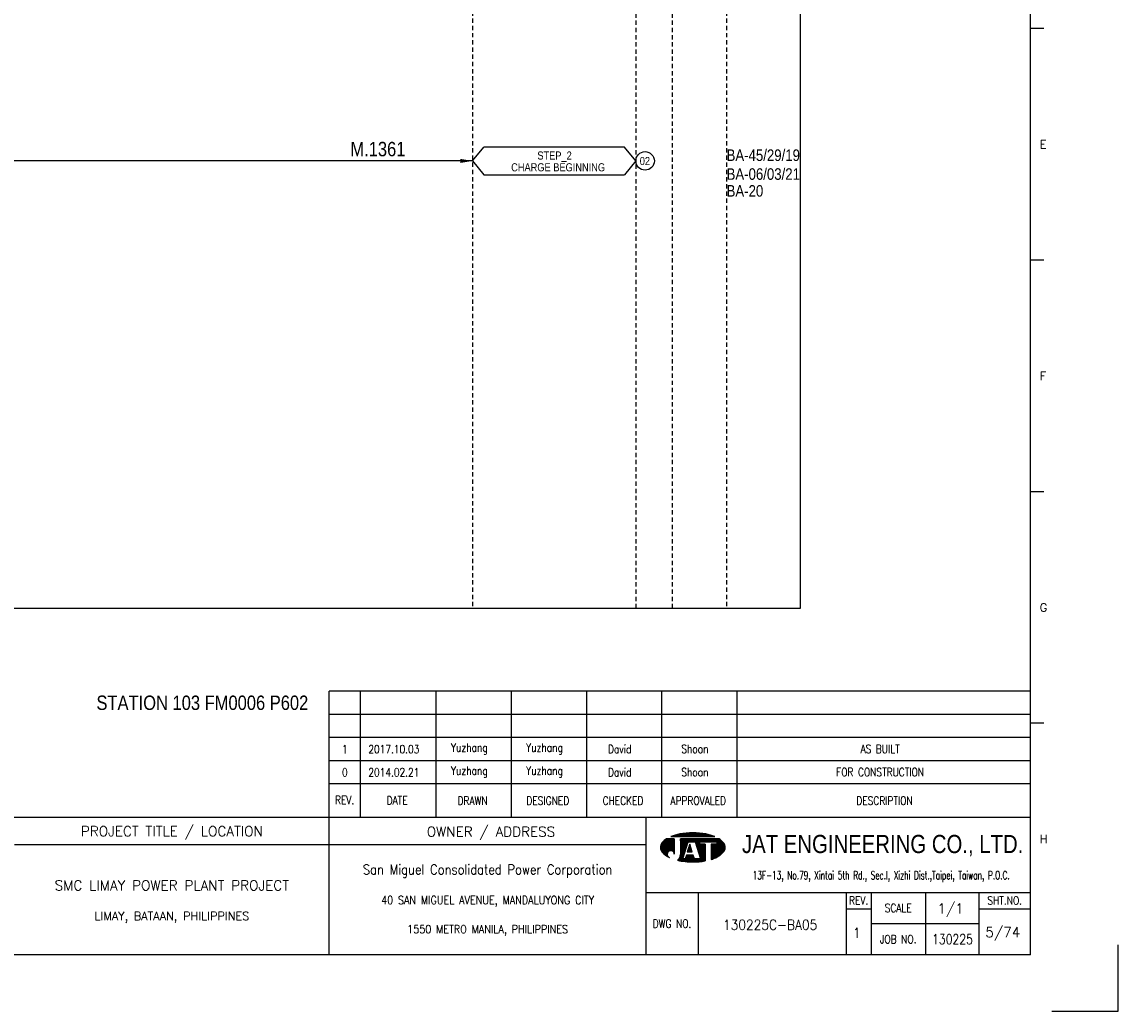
# Model space of a CAD drawing. Extents: x 981 to 1947, y -805 to -122.
# Tile 3 of 4: x 1566 to 1947, y -805 to -461. Entities that reach past the tile are written whole.
import ezdxf
from ezdxf.enums import TextEntityAlignment as Align

# ---------------------------------------------------------------- set-up
doc = ezdxf.new("R2010")
doc.units = 0
doc.header["$MEASUREMENT"] = 0
doc.linetypes.add('HIDDEN', pattern=[4, 1.5, -1, 1.5])
doc.layers.get('0').update_dxf_attribs({"linetype": 'CONTINUOUS'})
doc.layers.get('DEFPOINTS').update_dxf_attribs({"linetype": 'CONTINUOUS'})
for name, color, linetype in [('B_DIM', 7, 'CONTINUOUS'), ('CON', 4, 'CONTINUOUS'), ('DCS', 7, 'CONTINUOUS'), ('HID', 2, 'HIDDEN'), ('T', 2, 'CONTINUOUS'), ('TEXT', 7, 'CONTINUOUS'), ('圖框CON', 4, 'CONTINUOUS'), ('框線', 6, 'CONTINUOUS')]:
    doc.layers.add(name, color=color, linetype=linetype)
doc.styles.add('AEH', font='simplex', dxfattribs={"width": 0.8, "bigfont": 'ae'})
doc.styles.add('DAYUKP', font='complex', dxfattribs={"bigfont": 'DAYUKP.SHX'})
doc.styles.add('E2', font='simplex.shx', dxfattribs={"height": 2})
doc.styles.add('E3', font='simplex.shx', dxfattribs={"height": 3})
doc.styles.add('ROMANS', font='romans', dxfattribs={"width": 0.8})
doc.styles.add('style3', font='ARIALN.TTF')
doc.styles.add('WMF-Arial0', font='arial.ttf')

# ---------------------------------------------------------------- blocks, each defined once
blk = doc.blocks.new('LEADER')
at = {"layer": 'CON'}
blk.add_solid([(0.85, -0.57), (0.85, -1.57), (3.85, -1.07)], dxfattribs=at)
blk = doc.blocks.new('1880-TITLE_BLK')
at = {"layer": 'TEXT', "color": 2, "linetype": 'Continuous', "style": 'E3'}
for tag, p in [('SCALE', (790.95, 31.17)), ('DWG_NO', (736.41, 26.44)), ('REV', (762.59, 23.97)), ('SHT_NO', (806.74, 23.97))]:
    blk.add_attdef(tag, text='', height=3, dxfattribs=at).set_placement(p, align=Align.MIDDLE)
at = {"layer": 'TEXT', "linetype": 'Continuous', "style": 'E2', "width": 0.6}
for tag, p in [('REV_DATE', (418.65, 19.76)), ('APPR_DATE', (492.93, 19.76))]:
    blk.add_attdef(tag, text='', height=2, dxfattribs=at).set_placement(p, align=Align.MIDDLE_LEFT)
blk = doc.blocks.new('1')
at = {"layer": 'B_DIM'}
for p, q in [((2181.53, 118.11), (1938.08, 118.11)), ((1938.08, 74.29), (1938.08, 118.11)), ((1948.92, 74.29), (1948.92, 118.11)), ((1975.28, 74.29), (1975.28, 118.11)), ((2001.39, 74.29), (2001.39, 118.11)), ((2027.5, 74.29), (2027.5, 118.11)), ((2053.62, 74.29), (2053.62, 118.11)), ((2079.73, 74.29), (2079.73, 118.11)), ((2181.53, 110.07), (1938.08, 110.07)), ((1938.08, 77.93), (1938.08, 104.33)), ((2181.53, 102.03), (1938.08, 102.03)), ((2181.53, 93.99), (1938.08, 93.99)), ((2181.53, 85.95), (1938.08, 85.95))]:
    blk.add_line(p, q, dxfattribs=at)
at = {"layer": 'DEFPOINTS'}
blk.add_lwpolyline([(2189, 7.08), (2211.97, 7.08), (2211.97, 30.05)], dxfattribs=at)
at = {"layer": 'T', "color": 0, "lineweight": -3}
for p, q in [((2058.72, 67.67), (2059.6, 68.55)), ((2058.94, 67.67), (2059.87, 68.6)), ((2059.16, 67.67), (2060.14, 68.65)), ((2059.38, 67.67), (2060.41, 68.7)), ((2059.6, 67.67), (2060.67, 68.74)), ((2059.82, 67.67), (2060.93, 68.77)), ((2060.05, 67.67), (2061.18, 68.81)), ((2060.27, 67.67), (2061.44, 68.84)), ((2060.49, 67.67), (2061.69, 68.87)), ((2060.71, 67.67), (2061.93, 68.89)), ((2060.93, 67.67), (2062.18, 68.91)), ((2061.15, 67.67), (2062.42, 68.93)), ((2061.38, 67.67), (2062.66, 68.95)), ((2061.6, 67.67), (2062.89, 68.97)), ((2061.82, 67.67), (2063.13, 68.98)), ((2062.04, 67.67), (2063.36, 68.99)), ((2062.26, 67.67), (2063.59, 69)), ((2062.48, 67.67), (2063.82, 69)), ((2062.71, 67.67), (2064.04, 69.01)), ((2062.93, 67.67), (2064.27, 69.01)), ((2063.15, 67.67), (2064.49, 69.01)), ((2063.37, 67.67), (2064.71, 69.01)), ((2063.59, 67.67), (2064.92, 69)), ((2063.81, 67.67), (2065.14, 69)), ((2064.04, 67.67), (2065.35, 68.99)), ((2064.26, 67.67), (2065.56, 68.98)), ((2064.48, 67.67), (2065.78, 68.97)), ((2064.7, 67.67), (2065.98, 68.95)), ((2064.92, 67.67), (2066.19, 68.94)), ((2065.14, 67.67), (2066.4, 68.92)), ((2065.37, 67.67), (2066.6, 68.9)), ((2065.59, 67.67), (2066.8, 68.88)), ((2065.81, 67.67), (2067, 68.86)), ((2066.03, 67.67), (2067.2, 68.84)), ((2066.25, 67.67), (2067.4, 68.82)), ((2066.47, 67.67), (2067.6, 68.79)), ((2066.7, 67.67), (2067.79, 68.77)), ((2066.92, 67.67), (2067.98, 68.74)), ((2067.14, 67.67), (2068.18, 68.71)), ((2067.36, 67.67), (2068.37, 68.68)), ((2067.58, 67.67), (2068.56, 68.64)), ((2067.81, 67.67), (2068.75, 68.61)), ((2068.03, 67.67), (2068.93, 68.58)), ((2068.25, 67.67), (2069.12, 68.54)), ((2068.47, 67.67), (2069.3, 68.5)), ((2053.09, 63.82), (2056.14, 66.87)), ((2053.09, 64.04), (2055.92, 66.87)), ((2053.11, 63.62), (2056.36, 66.87)), ((2053.12, 64.29), (2055.7, 66.87)), ((2053.14, 63.43), (2056.58, 66.87)), ((2053.18, 63.25), (2056.8, 66.87)), ((2053.18, 64.57), (2055.47, 66.87)), ((2053.24, 63.08), (2057.03, 66.87)), ((2053.29, 64.91), (2055.25, 66.87)), ((2053.3, 62.92), (2057.25, 66.87)), ((2053.37, 62.77), (2057.47, 66.87)), ((2053.45, 62.63), (2057.69, 66.87)), ((2053.54, 62.5), (2057.91, 66.86)), ((2053.61, 65.45), (2054.47, 66.31)), ((2053.64, 62.37), (2057.91, 66.64)), ((2053.74, 62.25), (2057.91, 66.42)), ((2053.84, 62.14), (2057.91, 66.2)), ((2053.95, 62.02), (2057.91, 65.98)), ((2054.07, 61.91), (2057.91, 65.75)), ((2054.18, 61.8), (2057.91, 65.53)), ((2054.29, 61.7), (2057.91, 65.31)), ((2054.41, 61.59), (2057.91, 65.09)), ((2054.53, 61.49), (2057.91, 64.87)), ((2056.94, 67.67), (2057.09, 67.82)), ((2057.16, 67.67), (2057.44, 67.95)), ((2057.39, 67.67), (2057.78, 68.07)), ((2057.61, 67.67), (2058.11, 68.18)), ((2057.83, 67.67), (2058.43, 68.27)), ((2058.05, 67.67), (2058.73, 68.35)), ((2058.27, 67.67), (2059.03, 68.43)), ((2058.49, 67.67), (2059.32, 68.49)), ((2060.05, 63.24), (2063.68, 66.87)), ((2060.05, 63.46), (2063.46, 66.87)), ((2060.05, 63.68), (2063.23, 66.87)), ((2060.05, 63.9), (2063.01, 66.87)), ((2060.05, 64.13), (2062.79, 66.87)), ((2060.05, 64.35), (2062.57, 66.87)), ((2060.05, 64.57), (2062.35, 66.87)), ((2060.05, 64.79), (2062.13, 66.87)), ((2060.05, 65.01), (2061.9, 66.87)), ((2060.05, 65.23), (2061.68, 66.87)), ((2060.05, 65.46), (2061.46, 66.87)), ((2060.05, 66.12), (2060.79, 66.87)), ((2060.05, 66.34), (2060.57, 66.87)), ((2060.05, 66.56), (2060.35, 66.87)), ((2060.05, 66.79), (2060.13, 66.87)), ((2060.05, 65.68), (2061.24, 66.87)), ((2060.05, 65.9), (2061.02, 66.87)), ((2060.05, 63.02), (2062.67, 65.64)), ((2060.05, 62.8), (2062.57, 65.32)), ((2060.05, 62.57), (2062.47, 64.99)), ((2062.83, 65.8), (2063.9, 66.87)), ((2063.05, 65.8), (2064.12, 66.87)), ((2063.11, 64.53), (2063.33, 64.75)), ((2063.21, 64.85), (2063.28, 64.92)), ((2063.27, 65.8), (2064.34, 66.87)), ((2063.49, 65.8), (2064.56, 66.87)), ((2063.72, 65.8), (2064.79, 66.87)), ((2063.94, 65.8), (2065.01, 66.87)), ((2064.16, 65.8), (2065.23, 66.87)), ((2064.38, 65.8), (2065.45, 66.87)), ((2064.6, 65.8), (2065.67, 66.87)), ((2064.82, 65.8), (2065.89, 66.87)), ((2065.05, 65.8), (2066.12, 66.87)), ((2065.16, 65.69), (2066.34, 66.87)), ((2065.22, 65.53), (2066.56, 66.87)), ((2065.27, 65.36), (2066.78, 66.87)), ((2065.32, 65.19), (2067, 66.87)), ((2065.38, 65.02), (2067.22, 66.87)), ((2065.43, 64.85), (2067.45, 66.87)), ((2065.48, 64.69), (2067.67, 66.87)), ((2065.54, 64.52), (2066.74, 65.71)), ((2065.59, 64.35), (2066.74, 65.49)), ((2065.65, 64.18), (2066.74, 65.27)), ((2065.7, 64.01), (2066.74, 65.05)), ((2065.75, 63.84), (2066.9, 65)), ((2065.81, 63.68), (2067.12, 65)), ((2065.86, 63.51), (2067.35, 65)), ((2065.91, 63.34), (2067.57, 65)), ((2065.97, 63.17), (2067.79, 65)), ((2066.02, 63), (2068.01, 65)), ((2066.07, 62.84), (2068.23, 65)), ((2066.13, 62.67), (2068.46, 65)), ((2066.18, 62.5), (2068.61, 64.93)), ((2066.23, 62.33), (2068.61, 64.71)), ((2066.82, 65.8), (2067.89, 66.87)), ((2067.04, 65.8), (2068.11, 66.87)), ((2067.26, 65.8), (2068.33, 66.87)), ((2067.48, 65.8), (2068.55, 66.87)), ((2067.71, 65.8), (2068.78, 66.87)), ((2067.93, 65.8), (2069, 66.87)), ((2068.15, 65.8), (2069.22, 66.87)), ((2068.37, 65.8), (2069.44, 66.87)), ((2068.59, 65.8), (2069.66, 66.87)), ((2068.69, 67.67), (2069.48, 68.46)), ((2068.81, 65.8), (2069.88, 66.87)), ((2068.91, 67.67), (2069.66, 68.42)), ((2069.04, 65.8), (2070.11, 66.87)), ((2069.14, 67.67), (2069.84, 68.37)), ((2069.26, 65.8), (2070.33, 66.87)), ((2069.36, 67.67), (2070.01, 68.33)), ((2069.48, 65.8), (2070.55, 66.87)), ((2069.58, 67.67), (2070.19, 68.28)), ((2069.7, 65.8), (2070.77, 66.87)), ((2069.8, 67.67), (2070.36, 68.23)), ((2069.92, 65.8), (2070.99, 66.87)), ((2070.02, 67.67), (2070.53, 68.18)), ((2070.14, 65.8), (2071.21, 66.87)), ((2070.24, 67.67), (2070.7, 68.13)), ((2070.37, 65.8), (2071.44, 66.87)), ((2070.47, 67.67), (2070.87, 68.07)), ((2070.59, 65.8), (2071.66, 66.87)), ((2070.69, 67.67), (2071.03, 68.02)), ((2070.75, 63.08), (2074.07, 66.4)), ((2070.75, 62.86), (2074.19, 66.3)), ((2070.75, 62.63), (2074.31, 66.2)), ((2070.75, 62.41), (2074.43, 66.09)), ((2070.75, 62.19), (2074.54, 65.98)), ((2070.75, 61.97), (2074.66, 65.87)), ((2070.75, 61.75), (2074.77, 65.76)), ((2070.75, 61.53), (2074.87, 65.65)), ((2070.75, 61.3), (2074.98, 65.53)), ((2070.75, 61.08), (2075.08, 65.41)), ((2070.75, 60.86), (2075.17, 65.28)), ((2070.75, 60.64), (2075.25, 65.14)), ((2070.75, 63.96), (2071.78, 65)), ((2070.75, 63.74), (2072, 65)), ((2070.75, 63.52), (2072.22, 65)), ((2070.75, 63.3), (2072.45, 65)), ((2070.75, 64.41), (2071.34, 65)), ((2070.75, 64.19), (2071.56, 65)), ((2070.75, 64.85), (2070.89, 65)), ((2070.75, 64.63), (2071.12, 65)), ((2070.75, 60.42), (2075.33, 64.99)), ((2070.75, 60.2), (2075.39, 64.84)), ((2070.81, 65.8), (2071.88, 66.87)), ((2070.91, 67.67), (2071.2, 67.96)), ((2071.03, 65.8), (2072.1, 66.87)), ((2071.13, 67.67), (2071.36, 67.9)), ((2071.25, 65.8), (2072.32, 66.87)), ((2071.35, 67.67), (2071.52, 67.84)), ((2071.47, 65.8), (2072.54, 66.87)), ((2071.57, 67.67), (2071.68, 67.77)), ((2071.7, 65.8), (2072.77, 66.87)), ((2071.8, 67.67), (2071.83, 67.71)), ((2071.92, 65.8), (2072.99, 66.87)), ((2072.14, 65.8), (2073.21, 66.87)), ((2072.36, 65.8), (2073.43, 66.87)), ((2072.58, 65.8), (2073.57, 66.78)), ((2072.62, 65.62), (2073.7, 66.69)), ((2072.62, 65.39), (2073.83, 66.6)), ((2072.62, 65.17), (2073.95, 66.5)), ((2054.65, 61.39), (2057.91, 64.65)), ((2054.78, 61.29), (2055.59, 62.11)), ((2054.9, 61.2), (2055.48, 61.77)), ((2055.03, 61.11), (2055.46, 61.53)), ((2055.16, 61.01), (2055.47, 61.33)), ((2055.3, 60.93), (2055.52, 61.15)), ((2055.43, 60.84), (2055.59, 60.99)), ((2056.12, 62.63), (2057.91, 64.42)), ((2056.46, 62.75), (2057.91, 64.2)), ((2056.7, 62.77), (2057.91, 63.98)), ((2056.9, 62.75), (2057.91, 63.76)), ((2057.08, 62.71), (2057.91, 63.54)), ((2057.23, 62.64), (2057.91, 63.32)), ((2057.37, 62.56), (2057.91, 63.09)), ((2057.5, 62.46), (2057.91, 62.87)), ((2057.61, 62.35), (2057.91, 62.65)), ((2057.7, 62.23), (2057.91, 62.43)), ((2057.79, 62.09), (2057.91, 62.21)), ((2057.85, 61.93), (2057.91, 61.99)), ((2057.89, 61.75), (2057.91, 61.76)), ((2057.91, 61.54), (2057.91, 61.55)), ((2059.09, 59.4), (2061.43, 61.74)), ((2059.28, 59.36), (2061.33, 61.42)), ((2059.46, 59.32), (2061.23, 61.09)), ((2059.86, 60.39), (2061.54, 62.07)), ((2059.98, 60.73), (2061.64, 62.39)), ((2060.03, 61), (2061.74, 62.72)), ((2060.05, 62.35), (2062.36, 64.67)), ((2060.05, 62.13), (2062.26, 64.34)), ((2060.05, 61.91), (2062.16, 64.02)), ((2060.05, 61.69), (2062.05, 63.69)), ((2060.05, 61.46), (2061.95, 63.37)), ((2060.05, 61.24), (2060.05, 61.24)), ((2060.98, 59.07), (2063.16, 61.25)), ((2061.17, 59.04), (2063.38, 61.25)), ((2061.37, 59.02), (2063.6, 61.25)), ((2061.57, 59), (2063.82, 61.25)), ((2061.68, 59.99), (2062.94, 61.25)), ((2061.77, 58.97), (2064.04, 61.25)), ((2061.78, 60.32), (2062.71, 61.25)), ((2061.88, 60.64), (2062.49, 61.25)), ((2061.97, 58.95), (2064.27, 61.25)), ((2061.99, 60.96), (2062.27, 61.25)), ((2062.17, 58.94), (2064.45, 61.21)), ((2062.38, 58.92), (2064.51, 61.05)), ((2062.45, 62.32), (2063.71, 63.57)), ((2062.5, 62.58), (2063.65, 63.74)), ((2062.6, 62.91), (2063.6, 63.91)), ((2062.68, 62.32), (2063.76, 63.4)), ((2062.7, 63.23), (2063.55, 64.08)), ((2062.8, 63.56), (2063.49, 64.25)), ((2062.9, 62.32), (2063.81, 63.24)), ((2062.91, 63.88), (2063.44, 64.42)), ((2063.01, 64.2), (2063.39, 64.58)), ((2063.12, 62.32), (2063.87, 63.07)), ((2063.34, 62.32), (2063.92, 62.9)), ((2063.56, 62.32), (2063.97, 62.73)), ((2063.78, 62.32), (2064.03, 62.56)), ((2064.01, 62.32), (2064.08, 62.39)), ((2066.14, 58.91), (2068.61, 61.38)), ((2066.29, 62.16), (2068.61, 64.48)), ((2066.34, 61.99), (2068.61, 64.26)), ((2066.38, 58.93), (2068.61, 61.16)), ((2066.39, 61.83), (2068.61, 64.04)), ((2066.45, 61.66), (2068.61, 63.82)), ((2066.5, 61.49), (2068.61, 63.6)), ((2066.56, 61.32), (2068.61, 63.38)), ((2066.61, 61.15), (2068.61, 63.15)), ((2066.62, 58.95), (2068.61, 60.94)), ((2066.66, 60.99), (2068.61, 62.93)), ((2066.72, 60.82), (2068.61, 62.71)), ((2066.77, 60.65), (2068.61, 62.49)), ((2066.82, 60.48), (2068.61, 62.27)), ((2066.88, 60.31), (2068.61, 62.05)), ((2066.93, 60.14), (2068.61, 61.82)), ((2066.98, 59.98), (2068.61, 61.6)), ((2070.75, 59.97), (2075.45, 64.67)), ((2070.75, 59.75), (2075.5, 64.5)), ((2071.07, 59.85), (2075.53, 64.32)), ((2071.42, 59.97), (2075.56, 64.12)), ((2071.78, 60.12), (2075.57, 63.9)), ((2072.17, 60.28), (2075.55, 63.67)), ((2072.59, 60.48), (2075.51, 63.4)), ((2073.08, 60.75), (2075.42, 63.1)), ((2073.74, 61.19), (2075.24, 62.69)), ((2055.57, 60.76), (2055.67, 60.85)), ((2055.71, 60.67), (2055.76, 60.73)), ((2055.85, 60.59), (2055.88, 60.62)), ((2056, 60.52), (2056, 60.52)), ((2056.14, 60.44), (2056.14, 60.44)), ((2059.64, 59.29), (2061.12, 60.77)), ((2059.83, 59.25), (2061.02, 60.44)), ((2060.02, 59.22), (2060.92, 60.12)), ((2060.21, 59.19), (2060.93, 59.91)), ((2060.4, 59.16), (2061.15, 59.91)), ((2060.59, 59.13), (2061.38, 59.91)), ((2060.78, 59.1), (2061.6, 59.91)), ((2062.58, 58.9), (2064.56, 60.88)), ((2062.79, 58.89), (2064.61, 60.71)), ((2063, 58.88), (2064.67, 60.54)), ((2063.21, 58.87), (2064.72, 60.37)), ((2063.43, 58.86), (2064.77, 60.2)), ((2063.64, 58.85), (2064.82, 60.03)), ((2063.86, 58.85), (2064.92, 59.91)), ((2064.08, 58.84), (2065.15, 59.91)), ((2064.3, 58.84), (2065.37, 59.91)), ((2064.52, 58.84), (2065.59, 59.91)), ((2064.74, 58.85), (2065.81, 59.91)), ((2064.97, 58.85), (2066.03, 59.91)), ((2065.2, 58.86), (2066.25, 59.91)), ((2065.43, 58.87), (2066.48, 59.91)), ((2065.66, 58.88), (2066.7, 59.91)), ((2065.9, 58.89), (2066.92, 59.91)), ((2066.87, 58.97), (2068.61, 60.72)), ((2067.11, 59), (2068.61, 60.49)), ((2067.37, 59.03), (2068.61, 60.27)), ((2067.62, 59.06), (2068.61, 60.05)), ((2067.88, 59.1), (2068.61, 59.83)), ((2068.14, 59.14), (2068.61, 59.61)), ((2068.4, 59.18), (2068.61, 59.38))]:
    blk.add_line(p, q, dxfattribs=at)
at = {"layer": 'T', "lineweight": -3}
for p, q in [((2057.91, 66.87), (2055.21, 66.87)), ((2056.73, 67.67), (2071.93, 67.67)), ((2057.91, 66.87), (2057.91, 61.52)), ((2073.45, 66.87), (2060.05, 66.87)), ((2060.05, 66.33), (2060.05, 66.87)), ((2060.05, 66.87), (2060.05, 61.23)), ((2060.85, 59.91), (2062.72, 65.8)), ((2063.26, 65), (2062.41, 62.32)), ((2062.72, 65.8), (2065.13, 65.8)), ((2064.1, 62.32), (2063.26, 65)), ((2063.79, 65.8), (2065.13, 65.8)), ((2065.13, 65.8), (2067, 59.91)), ((2066.74, 65.8), (2072.62, 65.8)), ((2066.74, 65), (2066.74, 65.8)), ((2068.61, 65), (2066.74, 65)), ((2068.61, 65), (2068.61, 59.21)), ((2072.62, 65), (2070.75, 65)), ((2070.75, 65), (2070.75, 59.74)), ((2072.62, 65.8), (2072.62, 65)), ((2061.8, 63.05), (2060.05, 61.24)), ((2062.08, 61.25), (2061.65, 59.91)), ((2064.44, 61.25), (2062.08, 61.25)), ((2062.41, 62.32), (2064.1, 62.32)), ((2064.86, 59.91), (2064.44, 61.25)), ((2061.65, 59.91), (2060.85, 59.91)), ((2067, 59.91), (2064.86, 59.91))]:
    blk.add_line(p, q, dxfattribs=at)
for centre, major_axis, start_param, end_param in [((2062.5, 54), (-10.49, 10.49), 5.683021, 5.897183), ((2064.33, 44.23), (-17.52, 17.52), 5.497787, 5.683021), ((2064.33, 44.23), (17.52, 17.52), 0.600164, 0.785398), ((2066.16, 54), (10.49, 10.49), 0.386002, 0.600164), ((2055.58, 63.92), (1.76, 1.76), 1.614811, 2.356194), ((2059.72, 60.14), (-5.73, 5.73), 6.088179, 6.3272), ((2068.93, 60.14), (-5.73, 5.73), 4.668374, 4.907395), ((2073.07, 63.92), (-1.76, 1.76), 3.926991, 4.668374), ((2055.58, 63.92), (-1.76, 1.76), 0.785398, 1.526782), ((2059.72, 67.71), (5.73, 5.73), 3.097578, 3.478972), ((2056.68, 61.54), (-0.868, 0.868), 3.906164, 8.245601), ((2057.88, 61.28), (1.53, 1.53), 4.470635, 5.546585), ((2068.93, 67.71), (-5.73, 5.73), 2.781027, 3.185607), ((2073.07, 63.92), (1.76, 1.76), 4.756403, 5.497787), ((2064.33, 83.62), (17.52, 17.52), 3.710226, 3.926991), ((2064.33, 83.62), (17.52, 17.52), 3.926991, 4.100643), ((2066.16, 73.85), (-10.49, 10.49), 2.670765, 2.781027)]:
    blk.add_ellipse(centre, major_axis=major_axis, ratio=1, start_param=start_param, end_param=end_param, dxfattribs=at)
at = {"layer": '圖框CON'}
for p, q in [((2186.14, 348.2), (2181.53, 348.2)), ((2186.14, 267.8), (2181.53, 267.8)), ((2186.14, 187.4), (2181.53, 187.4)), ((2186.14, 107), (2181.53, 107)), ((2048.1, 48.3), (2181.53, 48.3)), ((2066.14, 48.3), (2066.14, 26.6)), ((2117.55, 48.3), (2117.55, 26.6)), ((2126.28, 48.3), (2126.28, 26.6)), ((2145.25, 26.6), (2145.25, 48.3)), ((2163.72, 26.6), (2163.72, 48.3)), ((2117.55, 42.62), (2126.28, 42.62)), ((2163.72, 42.62), (2181.53, 42.62)), ((2126.28, 37.45), (2163.72, 37.45))]:
    blk.add_line(p, q, dxfattribs=at)
for points in [[(1938.08, 26.6), (1938.08, 74.29)], [(2048.1, 26.6), (2048.1, 74.29)], [(2048.1, 64.75), (1828.89, 64.75)]]:
    blk.add_lwpolyline(points, dxfattribs=at)
at = {"layer": '框線'}
for p, q in [((2181.53, 26.6), (2181.53, 669.81)), ((2181.53, 74.29), (1308.62, 74.29)), ((2181.53, 26.6), (1308.62, 26.6))]:
    blk.add_line(p, q, dxfattribs=at)
at = {"style": 'DAYUKP'}
for s, p in [('E', (2184.79, 307.99)), ('F', (2184.79, 227.59)), ('G', (2184.79, 147.19)), ('H', (2184.79, 66.79))]:
    blk.add_text(s, height=2.87, dxfattribs=at).set_placement(p, align=Align.MIDDLE_LEFT)
at = {"style": 'WMF-Arial0', "width": 0.8}
blk.add_text('JAT ENGINEERING CO., LTD.', height=6.3172, dxfattribs=at).set_placement((2130.24, 64.55), align=Align.MIDDLE)
at = {"color": 2, "ltscale": 500, "style": 'ROMANS', "width": 0.85}
blk.add_text('San Miguel Consolidated Power Corporation', height=3.4457, dxfattribs=at).set_placement((1993.09, 56.23), align=Align.MIDDLE_CENTER)
at = {"color": 2, "ltscale": 500, "style": 'ROMANS'}
for s, height, p in [('SMC LIMAY POWER PLANT PROJECT', 3.4457, (1883.48, 50.7)), ('LIMAY, BATAAN, PHILIPPINES', 2.8714, (1883.48, 40.08))]:
    blk.add_text(s, height=height, dxfattribs=at).set_placement(p, align=Align.MIDDLE_CENTER)
at = {"color": 4, "ltscale": 500, "style": 'ROMANS', "width": 0.85}
for s, p in [('40 SAN MIGUEL AVENUE, MANDALUYONG CITY', (1993.09, 45.61)), ('1550 METRO MANILA, PHILIPPINES', (1993.09, 35.51))]:
    blk.add_text(s, height=2.8714, dxfattribs=at).set_placement(p, align=Align.MIDDLE_CENTER)
at = {"layer": 'B_DIM', "style": 'AEH', "width": 0.8}
for s, height, p in [('REV.', 2.871, (1943.45, 80.37)), ('DATE', 2.871, (1961.68, 80.21)), ('DRAWN', 2.871, (1987.87, 80.12)), ('DESIGNED', 2.871, (2013.98, 80.12)), ('CHECKED', 2.871, (2040.1, 80.12)), ('APPROVALED', 2.871, (2066.21, 80.12)), ('DESCRIPTION', 2.8714, (2130.87, 80.12))]:
    blk.add_text(s, height=height, dxfattribs=at).set_placement(p, align=Align.MIDDLE)
at = {"layer": 'HID', "ltscale": 500, "style": 'ROMANS'}
for s, p in [('PROJECT TITLE / LOCATION', (1883.48, 69.28)), ('OWNER / ADDRESS', (1994.25, 69.12))]:
    blk.add_text(s, height=3.4457, dxfattribs=at).set_placement(p, align=Align.MIDDLE)
at = {"layer": 'HID', "color": 7, "style": 'ROMANS', "width": 0.8}
for s, p in [('REV.', (2121.92, 45.46)), ('SHT.NO.', (2172.62, 45.46)), ('SCALE', (2135.64, 42.87)), ('DWG NO.', (2057.12, 37.45)), ('JOB NO.', (2135.64, 32.03))]:
    blk.add_text(s, height=2.871, dxfattribs=at).set_placement(p, align=Align.MIDDLE)
at = {"layer": 'T', "color": 2, "ltscale": 500, "style": 'ROMANS', "width": 0.65}
blk.add_text('13F-13, No.79, Xintai 5th Rd., Sec.I, Xizhi Dist.,Taipei, Taiwan, P.O.C.', height=2.8714, dxfattribs=at).set_placement((2129.74, 52.81), align=Align.CENTER)

msp = doc.modelspace()

# ---------------------------------------------------------------- linework, layer by layer
at = {"layer": 'CON', "color": 6}
for p, q in [((1722.73, -509.44), (1726.63, -504.62)), ((1775.53, -504.62), (1726.63, -504.62)), ((1779.43, -509.44), (1775.53, -504.62)), ((1722.73, -509.44), (1726.63, -514.25)), ((1779.43, -509.44), (1775.53, -514.25)), ((1726.63, -514.25), (1775.53, -514.25))]:
    msp.add_line(p, q, dxfattribs=at)
at = {"layer": 'CON'}
msp.add_line((1722.73, -509.44), (1277.3, -509.44), dxfattribs=at)
msp.add_lwpolyline([(1122.48, -165.04), (1836.48, -165.04), (1836.48, -664.84), (1122.48, -664.84)], close=True, dxfattribs=at)
msp.add_circle((1782.65, -509.44), 3.21, dxfattribs=at)
at = {"layer": 'HID'}
for p, q in [((1722.73, -165.04), (1722.73, -664.84)), ((1779.43, -165.74), (1779.43, -664.84)), ((1792.03, -165.74), (1792.03, -664.84)), ((1810.93, -165.04), (1810.93, -664.84))]:
    msp.add_line(p, q, dxfattribs=at)

# ---------------------------------------------------------------- block references
msp.add_blockref('1', (-265.12, -811.68))
at = {"layer": 'CON', "xscale": 1.4, "yscale": 1.4, "zscale": 1.4}
msp.add_blockref('LEADER', (1717.34, -507.95), dxfattribs=at)
at = {"layer": 'TEXT', "color": 0}
ref = msp.add_blockref('1880-TITLE_BLK', (980.23, -805.02), dxfattribs=dict(at, xscale=1.148576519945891, yscale=1.148576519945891, zscale=1.148576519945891))
ref.add_attrib('DWG_NO', '130225C-BA05', dxfattribs={"color": 2, "linetype": 'Continuous', "height": 3.4457, "style": 'E3', "width": 0.9}).set_placement((1826.05, -774.65), align=Align.MIDDLE)
ref.add_attrib('REV', '1', dxfattribs={"color": 2, "linetype": 'Continuous', "height": 3.45, "style": 'E3'}).set_placement((1856.12, -777.48), align=Align.MIDDLE)
ref.add_attrib('SCALE', '1/1', dxfattribs={"color": 2, "linetype": 'Continuous', "height": 3.446, "style": 'E3'}).set_placement((1888.69, -769.22), align=Align.MIDDLE)
ref.add_attrib('SHT_NO', '5/74', dxfattribs={"color": 2, "linetype": 'Continuous', "height": 3.446, "style": 'E3'}).set_placement((1906.83, -777.48), align=Align.MIDDLE)

# ---------------------------------------------------------------- texts
at = {"layer": 'CON', "style": 'style3'}
for s, p in [('STEP_2', (1745.24, -509.81)), ('02', (1780.79, -511.72)), ('CHARGE BEGINNING', (1736.15, -513.9))]:
    msp.add_text(s, height=2.8, dxfattribs=at).set_placement(p, align=Align.BOTTOM_LEFT)
for s, p in [('BA-45/29/19', (1810.93, -509.46)), ('BA-06/03/21', (1810.93, -516.01)), ('BA-20', (1810.93, -521.85))]:
    msp.add_text(s, height=4, dxfattribs=at).set_placement(p)
at = {"layer": 'DCS', "linetype": 'ByBlock', "style": 'style3'}
for s, p in [('M.1361', (1680.33, -507.83)), ('STATION 103 FM0006 P602', (1592.17, -700.06))]:
    msp.add_text(s, height=5, dxfattribs=at).set_placement(p)
at = {"layer": 'T', "style": 'AEH', "width": 0.8}
for s, height, p in [('Yuzhang', 2.871, (1721.62, -713.59)), ('Yuzhang', 2.871, (1747.73, -713.59)), ('David', 2.871, (1773.84, -713.59)), ('Shoon', 2.871, (1799.95, -713.59)), ('1', 2.87, (1678.41, -713.7)), ('2017.10.03', 2.871, (1695.42, -713.67)), ('AS BUILT', 2.871, (1864.23, -713.59)), ('0', 2.87, (1678.41, -721.74)), ('2014.02.21', 2.871, (1695.42, -721.71)), ('Yuzhang', 2.871, (1721.62, -721.63)), ('Yuzhang', 2.871, (1747.73, -721.63)), ('David', 2.871, (1773.84, -721.63)), ('Shoon', 2.871, (1799.95, -721.63)), ('FOR CONSTRUCTION', 2.8714, (1864.23, -721.63))]:
    msp.add_text(s, height=height, dxfattribs=at).set_placement(p, align=Align.MIDDLE)
at = {"layer": 'TEXT', "color": 2, "style": 'E3', "width": 0.8}
msp.add_text('130225', height=3.446, dxfattribs=at).set_placement((1889.36, -779.65), align=Align.MIDDLE_CENTER)

doc.saveas('drawing.dxf')
